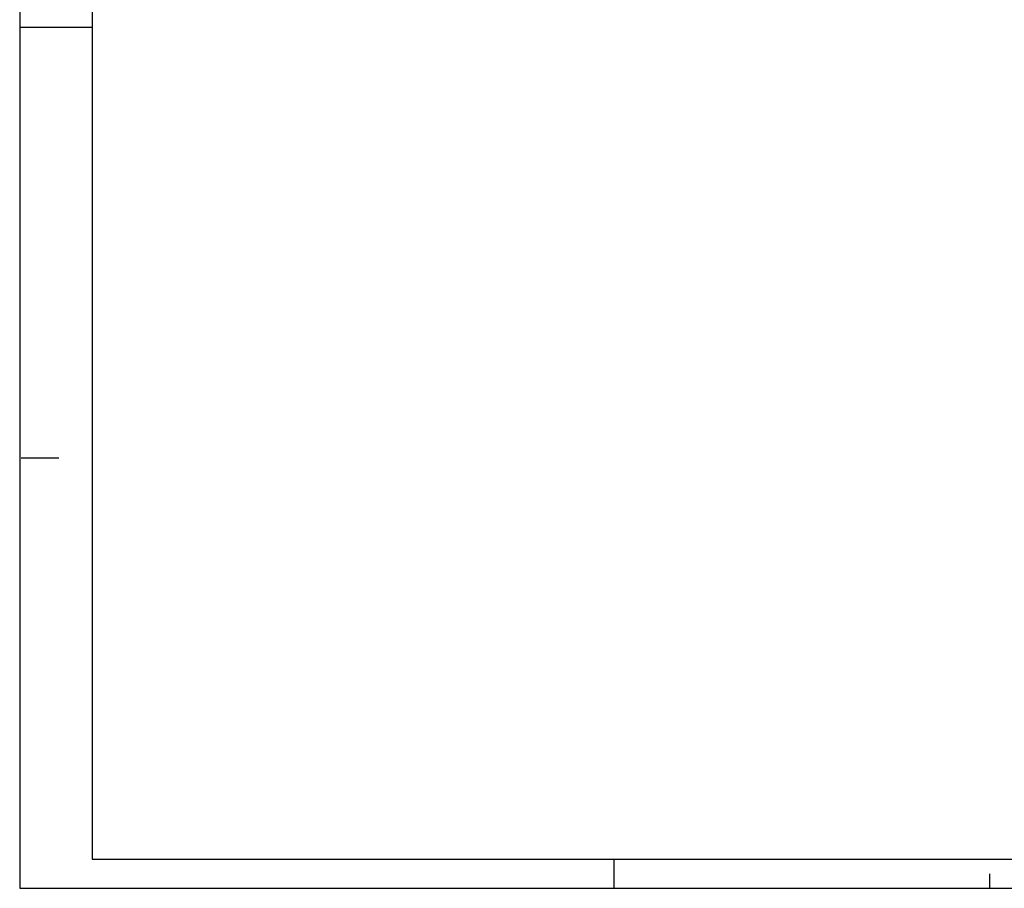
# Model space of a CAD drawing. Extents: x 124708 to 143435, y 487373 to 494715.
# Tile 1 of 32: x 142840 to 143010, y 487374 to 487524. Entities that reach past the tile are written whole.
import ezdxf

# ---------------------------------------------------------------- set-up
doc = ezdxf.new("R2010")
doc.units = 0
doc.header["$LTSCALE"] = 0.25
doc.header["$MEASUREMENT"] = 0
doc.layers.get('0').update_dxf_attribs({"linetype": 'CONTINUOUS'})
doc.layers.add('01-CALQUE', color=1, linetype='CONTINUOUS')
doc.layers.add('MAATVOERING', color=7, linetype='CONTINUOUS')
doc.styles.add('I020-0', font='isocp.shx', dxfattribs={"height": 1})

# ---------------------------------------------------------------- blocks, each defined once
blk = doc.blocks.new('NB_KAA0')
at = {"color": 1}
for p, q in [((0, 297), (24.75, 297)), ((0.5, 148.5), (13.5, 148.5)), ((205, 0), (205, 10)), ((334.5, 0), (334.5, 5))]:
    blk.add_line(p, q, dxfattribs=at)
blk.add_3dface([(1189, 0), (1189, 841), (0, 841), (0, 0)], dxfattribs=at)
at = {"color": 5}
blk.add_3dface([(1179, 10), (1179, 831), (25, 831), (25, 10)], dxfattribs=at)
at = {"layer": 'MAATVOERING', "style": 'I020-0', "flags": 1}
for tag in ['PLOTDATUM', 'FILENAAM']:
    blk.add_attdef(tag, (-285681, -974749), '', height=1, dxfattribs=at)

msp = doc.modelspace()

# ---------------------------------------------------------------- block references
at = {"layer": '01-CALQUE', "xscale": 0.5, "yscale": 0.5, "zscale": 0.5}
msp.add_blockref('NB_KAA0', (142840.5, 487374.5), dxfattribs=at)

doc.saveas('drawing.dxf')
